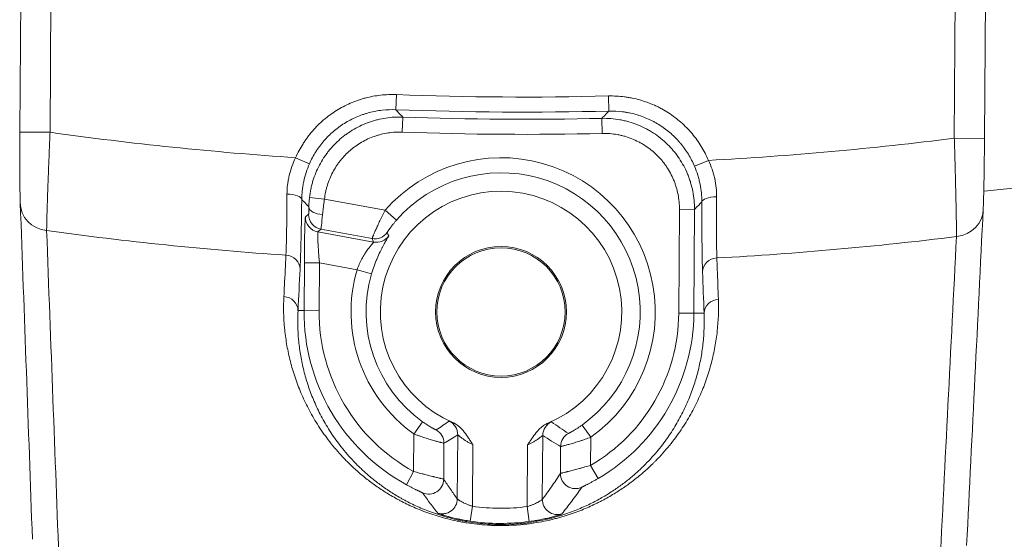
# Model space of a CAD drawing. Header units: millimetres. Extents: x 28 to 2257, y 19 to 785.
# Tile 13 of 55: x 1010 to 1043, y 379 to 396. Entities that reach past the tile are written whole.
import ezdxf

# ---------------------------------------------------------------- set-up
doc = ezdxf.new("R2010")
doc.units = ezdxf.units.MM
doc.layers.add('1', color=7, linetype='Continuous', true_color=0xffffff)

msp = doc.modelspace()

# ---------------------------------------------------------------- linework, layer by layer
at = {"layer": '1', "color": 155, "linetype": 'Continuous', "lineweight": 18}
for p, q in [((1009.984, 392.056), (1010.109, 411.181)), ((1011.109, 411.175), (1010.984, 392.05)), ((1040.948, 391.854), (1041.073, 410.979)), ((1042.073, 410.973), (1041.948, 391.847)), ((1022.441, 392.798), (1022.461, 393.298)), ((1029.502, 392.752), (1029.489, 393.252)), ((1022.651, 392.054), (1022.669, 392.554)), ((1029.282, 392.011), (1029.271, 392.511)), ((1009.984, 392.056), (1010.984, 392.05)), ((1041.948, 391.847), (1040.948, 391.854)), ((1019.58, 391.006), (1019.122, 391.207)), ((1032.34, 390.923), (1032.8, 391.118)), ((1020.077, 389.832), (1019.58, 389.887)), ((1020.077, 389.832), (1022.085, 389.464)), ((1019.446, 389.244), (1019.551, 389.331)), ((1022.085, 389.464), (1022.461, 389.135)), ((1031.817, 386.056), (1031.839, 389.496)), ((1031.839, 389.496), (1032.339, 389.492)), ((1032.339, 389.492), (1032.317, 386.053)), ((1019.961, 388.836), (1019.855, 388.749)), ((1019.855, 388.749), (1021.704, 388.41)), ((1021.656, 388.526), (1019.961, 388.836)), ((1019.4, 386.137), (1019.41, 387.726)), ((1019.91, 387.722), (1019.41, 387.726)), ((1019.91, 387.722), (1019.899, 386.134)), ((1021.158, 387.494), (1019.91, 387.722)), ((1021.158, 387.494), (1021.637, 387.353)), ((1019.4, 386.137), (1019.2, 386.139)), ((1019.899, 386.134), (1019.4, 386.137)), ((1031.817, 386.056), (1032.317, 386.053)), ((1032.317, 386.053), (1032.656, 386.051)), ((1023.039, 382.049), (1023.329, 382.456)), ((1028.903, 381.939), (1028.612, 382.345)), ((1023.031, 380.808), (1023.039, 382.049)), ((1024.037, 381.743), (1024.029, 380.551)), ((1024.479, 379.899), (1024.493, 382.019)), ((1027.31, 382.001), (1027.296, 379.881)), ((1028.903, 381.939), (1028.897, 381.009)), ((1024.991, 381.702), (1024.977, 379.656)), ((1026.795, 379.644), (1026.808, 381.69)), ((1027.896, 380.741), (1027.901, 381.635)), ((1023.031, 380.808), (1022.79, 380.369)), ((1029.149, 380.577), (1028.897, 381.009)), ((1024.904, 379.161), (1024.977, 379.656)), ((1026.861, 379.148), (1026.795, 379.644))]:
    msp.add_line(p, q, dxfattribs=at)
for centre, radius in [((1026.045, 547.094), 191), ((1026.045, 547.094), 177.917), ((1026.045, 547.094), 173.281), ((1025.928, 386.095), 2.169), ((1025.928, 386.095), 2.125)]:
    msp.add_circle(centre, radius, dxfattribs=at)
for centre, radius, start, end in [((1026.045, 547.094), 157.803, 275.78031, 24.10625), ((1026.698, 504.092), 110.875, 267.80966, 271.44247), ((1026.698, 504.092), 111.375, 267.80966, 271.44247), ((1026.698, 504.092), 111.611, 267.93141, 271.32072), ((1026.698, 504.092), 113.139, 262.01636, 266.16047), ((1026.698, 504.092), 112.111, 267.93141, 271.32072), ((1026.698, 504.092), 113.139, 273.09166, 277.23578), ((1025.928, 386.095), 5.111, 305.6008, 138.7571), ((1025.928, 386.095), 4.611, 305.6008, 138.7571), ((1025.928, 386.095), 4, 292.7827, 246.4694), ((1026.698, 504.092), 116.384, 262.18367, 266.10884), ((1026.698, 504.092), 116.384, 273.14329, 277.06847), ((1025.928, 386.095), 4.971, 163.6533, 234.4676), ((1025.928, 386.095), 4.471, 163.6533, 234.4676), ((1025.928, 386.095), 6.529, 179.6261, 241.2763), ((1025.928, 386.095), 6.029, 179.6261, 241.2763), ((1025.928, 386.095), 5.889, 300.2782, 359.6261), ((1025.928, 386.095), 6.389, 300.2782, 359.6261), ((1025.928, 386.095), 6.509, 261.601, 277.6512), ((1025.928, 386.095), 7.009, 261.601, 277.6512)]:
    msp.add_arc(centre, radius, start, end, dxfattribs=at)
for centre, major_axis, ratio, start_param, end_param in [((1018.823, 389.828), (-0.5, 0.007), 0.34841, 3.160213, 4.692931), ((1033.081, 389.735), (0.5, 0), 0.34841, 1.590254, 3.122973), ((1010.996, 389.708), (0.999, 0.036), 0.925216, 3.095581, 4.552591), ((1019.555, 389.839), (0.003, 0.508), 0.01719, 3.156014, 4.17031), ((1020.06, 389.574), (0.5, -0.008), 0.508204, 3.161858, 4.628365), ((1020.051, 389.328), (0.319, -0.385), 0.999741, 4.014385, 5.410393), ((1020.055, 389.836), (0.093, 1), 0.008794, 3.158271, 4.172566), ((1040.906, 389.512), (-0.999, 0.049), 0.925216, 1.730595, 3.187604), ((1019.436, 387.721), (0.01, 1.523), 0.01719, 0.014421, 1.567764), ((1019.945, 389.24), (0.319, -0.385), 0.999741, 4.014385, 5.410393), ((1019.936, 387.717), (-0.08, 1.031), 0.024847, 0.010877, 1.56422), ((1021.746, 389.018), (-0.462, -0.19), 0.999785, 0.999996, 2.141597), ((1021.794, 388.902), (-0.461, -0.193), 0.999783, 0.993249, 2.148344), ((1018.769, 387.514), (-0.499, 0.025), 0.927162, 3.188192, 4.695535), ((1033.105, 387.42), (0.5, 0.018), 0.927162, 1.587651, 3.094994), ((1018.7, 386.142), (0.499, -0.025), 0.927163, 0.046599, 1.554138), ((1033.156, 386.048), (0.5, 0.018), 0.927163, 1.587455, 3.094994), ((1023.993, 382.023), (0.266, -0.424), 0.999786, 1.004044, 2.137549), ((1027.81, 381.998), (-0.271, -0.42), 0.999786, 4.145636, 5.279142), ((1023.537, 381.746), (0.253, -0.431), 0.999794, 1.033597, 2.107996), ((1028.401, 381.632), (-0.255, -0.43), 0.999796, 4.183376, 5.241402), ((1023.529, 380.555), (-0.419, -0.273), 0.9995, 0.584568, 2.557025), ((1028.395, 380.738), (0.42, -0.271), 0.999471, 3.708128, 5.71665), ((1023.979, 379.903), (0.404, 0.294), 0.999569, 3.777993, 5.646785), ((1027.796, 379.878), (0.4, -0.3), 0.999569, 3.777993, 5.646785)]:
    msp.add_ellipse(centre, major_axis=major_axis, ratio=ratio, start_param=start_param, end_param=end_param, dxfattribs=at)
for points, knots in [([(1019.122, 391.207), (1019.193, 391.368), (1019.275, 391.523), (1019.392, 391.708), (1019.416, 391.745), (1019.466, 391.817), (1019.542, 391.924), (1019.624, 392.026), (1019.794, 392.223), (1019.917, 392.345), (1020.082, 392.487), (1020.116, 392.514), (1020.185, 392.569), (1020.219, 392.595), (1020.326, 392.673), (1020.398, 392.722), (1020.619, 392.861), (1020.773, 392.941), (1021.012, 393.045), (1021.093, 393.077), (1021.217, 393.12), (1021.258, 393.134), (1021.342, 393.16), (1021.384, 393.172), (1021.596, 393.228), (1021.766, 393.26), (1022.111, 393.298), (1022.285, 393.305), (1022.461, 393.298)], [0, 0, 0, 0, 0.125, 0.125, 0.15625, 0.15625, 0.1875, 0.25, 0.25, 0.375, 0.375, 0.40625, 0.40625, 0.4375, 0.4375, 0.5, 0.5, 0.625, 0.625, 0.6875, 0.6875, 0.71875, 0.71875, 0.75, 0.75, 0.875, 0.875, 1, 1, 1, 1]), ([(1029.489, 393.252), (1029.665, 393.257), (1029.84, 393.248), (1030.057, 393.22), (1030.101, 393.214), (1030.188, 393.2), (1030.317, 393.176), (1030.444, 393.145), (1030.694, 393.075), (1030.857, 393.015), (1031.056, 392.926), (1031.095, 392.907), (1031.173, 392.868), (1031.212, 392.848), (1031.328, 392.785), (1031.403, 392.74), (1031.622, 392.599), (1031.761, 392.494), (1031.956, 392.322), (1032.019, 392.262), (1032.111, 392.168), (1032.141, 392.136), (1032.2, 392.071), (1032.229, 392.038), (1032.369, 391.871), (1032.471, 391.73), (1032.652, 391.434), (1032.732, 391.28), (1032.8, 391.118)], [0, 0, 0, 0, 0.125, 0.125, 0.15625, 0.15625, 0.1875, 0.25, 0.25, 0.375, 0.375, 0.40625, 0.40625, 0.4375, 0.4375, 0.5, 0.5, 0.625, 0.625, 0.6875, 0.6875, 0.71875, 0.71875, 0.75, 0.75, 0.875, 0.875, 1, 1, 1, 1]), ([(1022.441, 392.798), (1022.291, 392.804), (1022.142, 392.799), (1021.846, 392.766), (1021.7, 392.738), (1021.519, 392.69), (1021.483, 392.68), (1021.411, 392.658), (1021.375, 392.646), (1021.269, 392.609), (1021.2, 392.582), (1020.995, 392.493), (1020.863, 392.424), (1020.673, 392.305), (1020.611, 392.263), (1020.52, 392.196), (1020.491, 392.173), (1020.432, 392.127), (1020.403, 392.103), (1020.261, 391.982), (1020.156, 391.877), (1020.01, 391.708), (1019.963, 391.65), (1019.896, 391.56), (1019.874, 391.529), (1019.832, 391.467), (1019.811, 391.436), (1019.711, 391.277), (1019.64, 391.144), (1019.58, 391.006)], [0, 0, 0, 0, 0.125, 0.125, 0.25, 0.25, 0.28125, 0.28125, 0.3125, 0.3125, 0.375, 0.375, 0.5, 0.5, 0.5625, 0.5625, 0.59375, 0.59375, 0.625, 0.625, 0.75, 0.75, 0.8125, 0.8125, 0.84375, 0.84375, 0.875, 0.875, 1, 1, 1, 1]), ([(1019.58, 389.887), (1019.59, 389.981), (1019.605, 390.074), (1019.634, 390.212), (1019.644, 390.258), (1019.668, 390.349), (1019.681, 390.394), (1019.722, 390.529), (1019.785, 390.704), (1019.904, 390.957), (1019.999, 391.118), (1020.063, 391.217), (1020.076, 391.236), (1020.103, 391.275), (1020.143, 391.333), (1020.186, 391.389), (1020.273, 391.498), (1020.396, 391.638), (1020.531, 391.766), (1020.637, 391.858), (1020.673, 391.888), (1020.747, 391.946), (1020.785, 391.974), (1020.9, 392.056), (1021.057, 392.157), (1021.305, 392.285), (1021.478, 392.355), (1021.589, 392.394), (1021.611, 392.401), (1021.656, 392.416), (1021.678, 392.423), (1021.746, 392.443), (1021.791, 392.456), (1021.927, 392.49), (1022.11, 392.526), (1022.388, 392.555), (1022.575, 392.557), (1022.669, 392.554)], [0, 0, 0, 0, 0.0625, 0.0625, 0.09375, 0.09375, 0.125, 0.125, 0.1875, 0.25, 0.3125, 0.3125, 0.328125, 0.328125, 0.34375, 0.375, 0.375, 0.4375, 0.5, 0.5, 0.53125, 0.53125, 0.5625, 0.5625, 0.625, 0.6875, 0.75, 0.75, 0.765625, 0.765625, 0.78125, 0.78125, 0.8125, 0.8125, 0.875, 0.9375, 1, 1, 1, 1]), ([(1022.441, 392.798), (1022.472, 392.765), (1022.503, 392.732), (1022.579, 392.65), (1022.624, 392.602), (1022.669, 392.554)], [0, 0, 0, 0, 0.407391, 0.407391, 1, 1, 1, 1]), ([(1029.271, 392.511), (1029.302, 392.544), (1029.333, 392.576), (1029.41, 392.657), (1029.456, 392.705), (1029.502, 392.752)], [0, 0, 0, 0, 0.407391, 0.407391, 1, 1, 1, 1]), ([(1029.271, 392.511), (1029.371, 392.513), (1029.572, 392.508), (1029.771, 392.482), (1029.919, 392.455), (1029.968, 392.445), (1030.067, 392.423), (1030.115, 392.41), (1030.26, 392.369), (1030.448, 392.304), (1030.63, 392.222), (1030.763, 392.153), (1030.828, 392.117), (1030.893, 392.078), (1030.936, 392.052), (1030.957, 392.038), (1031.063, 391.969), (1031.224, 391.852), (1031.447, 391.653), (1031.582, 391.506), (1031.679, 391.39), (1031.71, 391.351), (1031.77, 391.27), (1031.799, 391.229), (1031.883, 391.105), (1031.986, 390.935), (1032.072, 390.755), (1032.129, 390.616), (1032.147, 390.569), (1032.173, 390.498), (1032.181, 390.474), (1032.197, 390.427), (1032.234, 390.307), (1032.288, 390.089), (1032.317, 389.892), (1032.335, 389.693), (1032.34, 389.593), (1032.339, 389.492)], [0, 0, 0, 0, 0.0625, 0.125, 0.125, 0.15625, 0.15625, 0.1875, 0.1875, 0.25, 0.3125, 0.3125, 0.34375, 0.359375, 0.359375, 0.375, 0.375, 0.4375, 0.5, 0.5625, 0.5625, 0.59375, 0.59375, 0.625, 0.625, 0.6875, 0.75, 0.75, 0.78125, 0.78125, 0.796875, 0.796875, 0.8125, 0.875, 0.9375, 0.9375, 1, 1, 1, 1]), ([(1032.34, 390.923), (1032.281, 391.062), (1032.213, 391.194), (1032.057, 391.448), (1031.97, 391.568), (1031.85, 391.712), (1031.825, 391.74), (1031.775, 391.796), (1031.749, 391.823), (1031.67, 391.904), (1031.616, 391.955), (1031.449, 392.103), (1031.33, 392.192), (1031.142, 392.314), (1031.078, 392.352), (1030.979, 392.406), (1030.945, 392.424), (1030.878, 392.457), (1030.844, 392.473), (1030.674, 392.55), (1030.535, 392.6), (1030.32, 392.661), (1030.247, 392.678), (1030.137, 392.701), (1030.1, 392.708), (1030.026, 392.72), (1029.989, 392.725), (1029.802, 392.749), (1029.652, 392.756), (1029.502, 392.752)], [0, 0, 0, 0, 0.125, 0.125, 0.25, 0.25, 0.28125, 0.28125, 0.3125, 0.3125, 0.375, 0.375, 0.5, 0.5, 0.5625, 0.5625, 0.59375, 0.59375, 0.625, 0.625, 0.75, 0.75, 0.8125, 0.8125, 0.84375, 0.84375, 0.875, 0.875, 1, 1, 1, 1]), ([(1009.996, 389.714), (1009.995, 389.762), (1009.993, 389.818), (1009.991, 389.898), (1009.991, 389.915), (1009.99, 389.949), (1009.989, 390.002), (1009.988, 390.058), (1009.986, 390.176), (1009.985, 390.261), (1009.984, 390.377), (1009.984, 390.4), (1009.984, 390.448), (1009.984, 390.473), (1009.983, 390.547), (1009.983, 390.597), (1009.982, 390.752), (1009.982, 390.86), (1009.981, 391.028), (1009.981, 391.086), (1009.981, 391.173), (1009.981, 391.203), (1009.981, 391.262), (1009.981, 391.292), (1009.982, 391.441), (1009.982, 391.562), (1009.983, 391.807), (1009.983, 391.931), (1009.984, 392.056)], [0, 0, 0, 0, 0.125, 0.125, 0.15625, 0.15625, 0.1875, 0.25, 0.25, 0.375, 0.375, 0.40625, 0.40625, 0.4375, 0.4375, 0.5, 0.5, 0.625, 0.625, 0.6875, 0.6875, 0.71875, 0.71875, 0.75, 0.75, 0.875, 0.875, 1, 1, 1, 1]), ([(1010.984, 392.05), (1010.976, 391.875), (1010.969, 391.702), (1010.955, 391.36), (1010.948, 391.192), (1010.939, 390.984), (1010.938, 390.942), (1010.934, 390.86), (1010.933, 390.819), (1010.928, 390.697), (1010.925, 390.617), (1010.916, 390.383), (1010.911, 390.233), (1010.903, 390.017), (1010.901, 389.946), (1010.897, 389.843), (1010.896, 389.809), (1010.894, 389.742), (1010.893, 389.71), (1010.888, 389.549), (1010.884, 389.43), (1010.88, 389.266), (1010.879, 389.214), (1010.877, 389.139), (1010.876, 389.115), (1010.875, 389.068), (1010.875, 389.045), (1010.872, 388.933), (1010.871, 388.855), (1010.87, 388.789)], [0, 0, 0, 0, 0.125, 0.125, 0.25, 0.25, 0.28125, 0.28125, 0.3125, 0.3125, 0.375, 0.375, 0.5, 0.5, 0.5625, 0.5625, 0.59375, 0.59375, 0.625, 0.625, 0.75, 0.75, 0.8125, 0.8125, 0.84375, 0.84375, 0.875, 0.875, 1, 1, 1, 1]), ([(1022.651, 392.054), (1022.494, 392.06), (1022.339, 392.051), (1022.109, 392.016), (1022.033, 392.001), (1021.919, 391.972), (1021.882, 391.962), (1021.825, 391.945), (1021.807, 391.939), (1021.769, 391.927), (1021.751, 391.921), (1021.585, 391.863), (1021.444, 391.798), (1021.242, 391.681), (1021.177, 391.639), (1021.081, 391.571), (1021.049, 391.547), (1020.988, 391.499), (1020.958, 391.474), (1020.81, 391.347), (1020.703, 391.235), (1020.582, 391.083), (1020.546, 391.037), (1020.512, 390.989), (1020.49, 390.956), (1020.479, 390.94), (1020.426, 390.858), (1020.386, 390.791), (1020.278, 390.585), (1020.218, 390.441), (1020.161, 390.255), (1020.15, 390.217), (1020.13, 390.141), (1020.122, 390.103), (1020.098, 389.987), (1020.085, 389.91), (1020.077, 389.832)], [0, 0, 0, 0, 0.125, 0.125, 0.1875, 0.1875, 0.21875, 0.21875, 0.234375, 0.234375, 0.25, 0.25, 0.375, 0.375, 0.4375, 0.4375, 0.46875, 0.46875, 0.5, 0.5, 0.625, 0.625, 0.65625, 0.671875, 0.671875, 0.6875, 0.6875, 0.75, 0.75, 0.875, 0.875, 0.90625, 0.90625, 0.9375, 0.9375, 1, 1, 1, 1]), ([(1031.839, 389.496), (1031.84, 389.58), (1031.836, 389.663), (1031.821, 389.829), (1031.797, 389.993), (1031.757, 390.154), (1031.727, 390.254), (1031.72, 390.274), (1031.707, 390.314), (1031.7, 390.334), (1031.679, 390.393), (1031.664, 390.432), (1031.616, 390.548), (1031.545, 390.698), (1031.459, 390.84), (1031.39, 390.943), (1031.365, 390.977), (1031.315, 391.044), (1031.289, 391.077), (1031.209, 391.174), (1031.096, 391.297), (1030.91, 391.462), (1030.775, 391.56), (1030.688, 391.617), (1030.67, 391.629), (1030.634, 391.651), (1030.58, 391.683), (1030.525, 391.713), (1030.415, 391.77), (1030.264, 391.839), (1030.106, 391.893), (1029.986, 391.927), (1029.945, 391.937), (1029.864, 391.956), (1029.822, 391.965), (1029.699, 391.987), (1029.533, 392.008), (1029.366, 392.013), (1029.282, 392.011)], [0, 0, 0, 0, 0.0625, 0.0625, 0.125, 0.1875, 0.1875, 0.203125, 0.203125, 0.21875, 0.21875, 0.25, 0.25, 0.3125, 0.375, 0.375, 0.40625, 0.40625, 0.4375, 0.4375, 0.5, 0.5625, 0.625, 0.625, 0.640625, 0.640625, 0.65625, 0.6875, 0.6875, 0.75, 0.8125, 0.8125, 0.84375, 0.84375, 0.875, 0.875, 0.9375, 1, 1, 1, 1]), ([(1041.02, 388.592), (1041.02, 388.658), (1041.02, 388.736), (1041.018, 388.912), (1041.017, 389.011), (1041.015, 389.148), (1041.015, 389.176), (1041.014, 389.234), (1041.013, 389.264), (1041.012, 389.353), (1041.011, 389.415), (1041.007, 389.607), (1041.004, 389.743), (1041, 389.959), (1040.998, 390.033), (1040.995, 390.147), (1040.994, 390.185), (1040.992, 390.263), (1040.992, 390.302), (1040.987, 390.497), (1040.983, 390.658), (1040.976, 390.906), (1040.974, 390.99), (1040.97, 391.117), (1040.969, 391.16), (1040.966, 391.246), (1040.965, 391.289), (1040.959, 391.505), (1040.954, 391.679), (1040.948, 391.854)], [0, 0, 0, 0, 0.125, 0.125, 0.25, 0.25, 0.28125, 0.28125, 0.3125, 0.3125, 0.375, 0.375, 0.5, 0.5, 0.5625, 0.5625, 0.59375, 0.59375, 0.625, 0.625, 0.75, 0.75, 0.8125, 0.8125, 0.84375, 0.84375, 0.875, 0.875, 1, 1, 1, 1]), ([(1041.948, 391.847), (1041.947, 391.722), (1041.946, 391.597), (1041.945, 391.442), (1041.945, 391.411), (1041.944, 391.35), (1041.943, 391.258), (1041.942, 391.168), (1041.94, 390.99), (1041.938, 390.875), (1041.936, 390.734), (1041.936, 390.706), (1041.935, 390.651), (1041.935, 390.623), (1041.933, 390.541), (1041.932, 390.488), (1041.93, 390.333), (1041.928, 390.236), (1041.925, 390.098), (1041.923, 390.054), (1041.922, 389.989), (1041.921, 389.968), (1041.92, 389.926), (1041.92, 389.906), (1041.917, 389.807), (1041.915, 389.736), (1041.91, 389.609), (1041.908, 389.554), (1041.906, 389.506)], [0, 0, 0, 0, 0.125, 0.125, 0.15625, 0.15625, 0.1875, 0.25, 0.25, 0.375, 0.375, 0.40625, 0.40625, 0.4375, 0.4375, 0.5, 0.5, 0.625, 0.625, 0.6875, 0.6875, 0.71875, 0.71875, 0.75, 0.75, 0.875, 0.875, 1, 1, 1, 1]), ([(1018.835, 390.002), (1018.836, 390.103), (1018.842, 390.204), (1018.857, 390.332), (1018.86, 390.358), (1018.868, 390.409), (1018.872, 390.435), (1018.886, 390.512), (1018.896, 390.563), (1018.932, 390.715), (1018.962, 390.816), (1019.033, 391.013), (1019.075, 391.111), (1019.122, 391.207)], [0, 0, 0, 0, 0.25, 0.25, 0.3125, 0.3125, 0.375, 0.375, 0.5, 0.5, 0.75, 0.75, 1, 1, 1, 1]), ([(1019.58, 391.006), (1019.538, 390.91), (1019.501, 390.813), (1019.438, 390.617), (1019.411, 390.518), (1019.379, 390.369), (1019.37, 390.319), (1019.358, 390.243), (1019.354, 390.218), (1019.347, 390.168), (1019.332, 390.044), (1019.324, 389.922), (1019.323, 389.825)], [0, 0, 0, 0, 0.25, 0.25, 0.5, 0.5, 0.625, 0.625, 0.6875, 0.6875, 0.75, 1, 1, 1, 1]), ([(1032.581, 389.739), (1032.581, 389.835), (1032.576, 389.932), (1032.557, 390.129), (1032.543, 390.228), (1032.513, 390.378), (1032.502, 390.428), (1032.483, 390.503), (1032.476, 390.528), (1032.462, 390.578), (1032.425, 390.703), (1032.381, 390.826), (1032.34, 390.923)], [0, 0, 0, 0, 0.25, 0.25, 0.5, 0.5, 0.625, 0.625, 0.6875, 0.6875, 0.75, 1, 1, 1, 1]), ([(1032.8, 391.118), (1032.846, 391.021), (1032.887, 390.922), (1032.93, 390.797), (1032.938, 390.771), (1032.954, 390.721), (1032.962, 390.695), (1032.983, 390.619), (1032.996, 390.568), (1033.03, 390.415), (1033.046, 390.313), (1033.067, 390.111), (1033.072, 390.01), (1033.071, 389.91)], [0, 0, 0, 0, 0.25, 0.25, 0.3125, 0.3125, 0.375, 0.375, 0.5, 0.5, 0.75, 0.75, 1, 1, 1, 1]), ([(1018.8, 387.976), (1018.802, 388.022), (1018.804, 388.073), (1018.807, 388.159), (1018.808, 388.189), (1018.81, 388.252), (1018.811, 388.285), (1018.814, 388.386), (1018.818, 388.531), (1018.821, 388.695), (1018.823, 388.826), (1018.824, 388.87), (1018.825, 388.962), (1018.826, 389.009), (1018.828, 389.152), (1018.83, 389.35), (1018.832, 389.56), (1018.834, 389.777), (1018.834, 389.888), (1018.835, 390.002)], [0, 0, 0, 0, 0.125, 0.125, 0.1875, 0.1875, 0.25, 0.25, 0.375, 0.5, 0.5, 0.5625, 0.5625, 0.625, 0.625, 0.75, 0.875, 0.875, 1, 1, 1, 1]), ([(1033.071, 389.91), (1033.07, 389.795), (1033.07, 389.683), (1033.069, 389.519), (1033.069, 389.465), (1033.068, 389.359), (1033.068, 389.307), (1033.068, 389.153), (1033.067, 388.956), (1033.068, 388.775), (1033.068, 388.645), (1033.069, 388.602), (1033.069, 388.519), (1033.069, 388.479), (1033.07, 388.362), (1033.072, 388.217), (1033.074, 388.093), (1033.077, 387.98), (1033.078, 387.929), (1033.08, 387.883)], [0, 0, 0, 0, 0.125, 0.125, 0.1875, 0.1875, 0.25, 0.25, 0.375, 0.5, 0.5, 0.5625, 0.5625, 0.625, 0.625, 0.75, 0.875, 0.875, 1, 1, 1, 1]), ([(1019.323, 389.825), (1019.321, 389.694), (1019.319, 389.567), (1019.316, 389.32), (1019.314, 389.2), (1019.31, 388.967), (1019.308, 388.854), (1019.304, 388.69), (1019.303, 388.636), (1019.301, 388.532), (1019.3, 388.481), (1019.296, 388.332), (1019.291, 388.145), (1019.286, 387.979), (1019.283, 387.863), (1019.281, 387.825), (1019.279, 387.754), (1019.278, 387.719), (1019.274, 387.621), (1019.271, 387.563), (1019.269, 387.51)], [0, 0, 0, 0, 0.125, 0.125, 0.25, 0.25, 0.375, 0.375, 0.4375, 0.4375, 0.5, 0.5, 0.625, 0.75, 0.75, 0.8125, 0.8125, 0.875, 0.875, 1, 1, 1, 1]), ([(1019.56, 389.577), (1019.521, 389.618), (1019.482, 389.658), (1019.403, 389.741), (1019.363, 389.783), (1019.323, 389.825)], [0, 0, 0, 0, 0.492461, 0.492461, 1, 1, 1, 1]), ([(1019.56, 389.577), (1019.561, 389.625), (1019.563, 389.676), (1019.568, 389.754), (1019.57, 389.78), (1019.574, 389.833), (1019.577, 389.86), (1019.58, 389.887)], [0, 0, 0, 0, 0.5, 0.5, 0.75, 0.75, 1, 1, 1, 1]), ([(1020.077, 389.832), (1020.07, 389.787), (1020.064, 389.742), (1020.052, 389.654), (1020.046, 389.609), (1020.036, 389.524), (1020.026, 389.44), (1020.018, 389.36), (1020.014, 389.321)], [0, 0, 0, 0, 0.25, 0.25, 0.5, 0.5, 0.75, 1, 1, 1, 1]), ([(1032.581, 389.739), (1032.54, 389.697), (1032.5, 389.656), (1032.419, 389.574), (1032.379, 389.533), (1032.339, 389.492)], [0, 0, 0, 0, 0.504926, 0.504926, 1, 1, 1, 1]), ([(1032.605, 387.423), (1032.603, 387.476), (1032.602, 387.534), (1032.598, 387.663), (1032.595, 387.805), (1032.592, 387.971), (1032.59, 388.104), (1032.59, 388.15), (1032.588, 388.245), (1032.588, 388.293), (1032.586, 388.442), (1032.585, 388.649), (1032.583, 388.874), (1032.582, 389.05), (1032.582, 389.11), (1032.582, 389.231), (1032.582, 389.293), (1032.581, 389.48), (1032.581, 389.608), (1032.581, 389.739)], [0, 0, 0, 0, 0.125, 0.125, 0.25, 0.375, 0.375, 0.4375, 0.4375, 0.5, 0.5, 0.625, 0.75, 0.75, 0.8125, 0.8125, 0.875, 0.875, 1, 1, 1, 1]), ([(1021.656, 388.526), (1021.656, 388.527), (1021.656, 388.529), (1021.659, 388.536), (1021.661, 388.542), (1021.669, 388.562), (1021.676, 388.581), (1021.689, 388.612), (1021.692, 388.619), (1021.698, 388.633), (1021.707, 388.655), (1021.717, 388.679), (1021.74, 388.732), (1021.757, 388.771), (1021.786, 388.838), (1021.797, 388.861), (1021.818, 388.909), (1021.829, 388.933), (1021.863, 389.009), (1021.888, 389.062), (1021.921, 389.132), (1021.928, 389.146), (1021.942, 389.174), (1021.962, 389.217), (1021.983, 389.26), (1022.025, 389.346), (1022.055, 389.405), (1022.085, 389.464)], [0, 0, 0, 0, 0.0625, 0.0625, 0.125, 0.125, 0.25, 0.25, 0.28125, 0.28125, 0.3125, 0.375, 0.375, 0.5, 0.5, 0.5625, 0.5625, 0.625, 0.625, 0.75, 0.75, 0.78125, 0.78125, 0.8125, 0.875, 0.875, 1, 1, 1, 1]), ([(1022.461, 389.135), (1022.439, 389.11), (1022.418, 389.085), (1022.387, 389.048), (1022.377, 389.036), (1022.357, 389.012), (1022.348, 389), (1022.319, 388.964), (1022.301, 388.941), (1022.276, 388.908), (1022.268, 388.897), (1022.253, 388.876), (1022.246, 388.866), (1022.225, 388.837), (1022.213, 388.82), (1022.197, 388.798), (1022.192, 388.791), (1022.183, 388.777), (1022.179, 388.771), (1022.169, 388.755), (1022.164, 388.747), (1022.157, 388.735), (1022.155, 388.732), (1022.156, 388.732)], [0, 0, 0, 0, 0.125, 0.125, 0.1875, 0.1875, 0.25, 0.25, 0.375, 0.375, 0.4375, 0.4375, 0.5, 0.5, 0.625, 0.625, 0.6875, 0.6875, 0.75, 0.75, 0.875, 0.875, 1, 1, 1, 1]), ([(1022.208, 388.621), (1022.208, 388.619), (1022.204, 388.611), (1022.193, 388.591), (1022.191, 388.586), (1022.185, 388.576), (1022.176, 388.56), (1022.157, 388.528), (1022.138, 388.495), (1022.122, 388.467), (1022.116, 388.458), (1022.105, 388.438), (1022.099, 388.427), (1022.068, 388.373), (1022.041, 388.324), (1021.996, 388.24), (1021.981, 388.211), (1021.958, 388.164), (1021.95, 388.148), (1021.933, 388.116), (1021.925, 388.099), (1021.885, 388.014), (1021.852, 387.942), (1021.811, 387.844), (1021.803, 387.824), (1021.786, 387.784), (1021.778, 387.764), (1021.754, 387.702), (1021.738, 387.66), (1021.693, 387.532), (1021.664, 387.444), (1021.637, 387.353)], [0, 0, 0, 0, 0.125, 0.125, 0.15625, 0.15625, 0.1875, 0.25, 0.3125, 0.3125, 0.34375, 0.34375, 0.375, 0.375, 0.5, 0.5, 0.5625, 0.5625, 0.59375, 0.59375, 0.625, 0.625, 0.75, 0.75, 0.78125, 0.78125, 0.8125, 0.8125, 0.875, 0.875, 1, 1, 1, 1]), ([(1022.156, 388.732), (1022.159, 388.725), (1022.161, 388.719), (1022.176, 388.689), (1022.187, 388.664), (1022.202, 388.634), (1022.205, 388.628), (1022.208, 388.621)], [0, 0, 0, 0, 0.165669, 0.165669, 0.828344, 0.828344, 1, 1, 1, 1]), ([(1021.158, 387.494), (1021.18, 387.558), (1021.204, 387.619), (1021.244, 387.709), (1021.258, 387.738), (1021.279, 387.781), (1021.287, 387.795), (1021.301, 387.824), (1021.309, 387.838), (1021.346, 387.906), (1021.376, 387.958), (1021.414, 388.018), (1021.422, 388.03), (1021.437, 388.053), (1021.444, 388.065), (1021.467, 388.098), (1021.482, 388.12), (1021.526, 388.181), (1021.553, 388.217), (1021.591, 388.266), (1021.604, 388.282), (1021.626, 388.31), (1021.637, 388.323), (1021.665, 388.358), (1021.68, 388.376), (1021.695, 388.395), (1021.699, 388.4), (1021.703, 388.407), (1021.704, 388.41), (1021.704, 388.41)], [0, 0, 0, 0, 0.125, 0.125, 0.1875, 0.1875, 0.21875, 0.21875, 0.25, 0.25, 0.375, 0.375, 0.40625, 0.40625, 0.4375, 0.4375, 0.5, 0.5, 0.625, 0.625, 0.6875, 0.6875, 0.75, 0.75, 0.875, 0.875, 0.9375, 0.9375, 1, 1, 1, 1]), ([(1018.732, 386.604), (1018.738, 386.729), (1018.744, 386.854), (1018.767, 387.311), (1018.784, 387.644), (1018.8, 387.976)], [0, 0, 0, 0, 0.272793, 0.272793, 1, 1, 1, 1]), ([(1033.08, 387.883), (1033.084, 387.758), (1033.089, 387.633), (1033.106, 387.176), (1033.118, 386.843), (1033.13, 386.51)], [0, 0, 0, 0, 0.272793, 0.272793, 1, 1, 1, 1]), ([(1033.13, 386.51), (1033.143, 386.161), (1033.131, 385.812), (1033.074, 385.286), (1033.048, 385.11), (1033, 384.847), (1032.982, 384.759), (1032.943, 384.583), (1032.922, 384.495), (1032.853, 384.231), (1032.8, 384.056), (1032.679, 383.705), (1032.611, 383.53), (1032.459, 383.181), (1032.376, 383.007), (1032.19, 382.659), (1032.089, 382.486), (1031.866, 382.141), (1031.745, 381.969), (1031.479, 381.627), (1031.334, 381.456), (1031.135, 381.244), (1031.074, 381.181), (1031.011, 381.118), (1030.968, 381.076), (1030.947, 381.055), (1030.838, 380.95), (1030.747, 380.866), (1030.558, 380.701), (1030.459, 380.62), (1030.252, 380.458), (1030.144, 380.378), (1029.918, 380.221), (1029.799, 380.143), (1029.549, 379.991), (1029.417, 379.916), (1029.243, 379.824), (1029.208, 379.806), (1029.136, 379.77), (1029.1, 379.752), (1028.99, 379.698), (1028.915, 379.663), (1028.683, 379.561), (1028.521, 379.496), (1028.264, 379.404), (1028.176, 379.374), (1027.994, 379.317), (1027.901, 379.289), (1027.78, 379.257), (1027.755, 379.25), (1027.706, 379.237), (1027.632, 379.219), (1027.557, 379.201), (1027.405, 379.167), (1027.302, 379.146), (1027.09, 379.108), (1026.981, 379.091), (1026.814, 379.069), (1026.758, 379.062), (1026.644, 379.05), (1026.587, 379.044), (1026.299, 379.02), (1026.067, 379.012), (1025.801, 379.015), (1025.772, 379.016), (1025.712, 379.017), (1025.683, 379.018), (1025.594, 379.022), (1025.535, 379.025), (1025.361, 379.036), (1025.246, 379.046), (1025.019, 379.071), (1024.908, 379.086), (1024.743, 379.112), (1024.688, 379.122), (1024.58, 379.142), (1024.527, 379.152), (1024.37, 379.184), (1024.268, 379.208), (1024.07, 379.258), (1023.974, 379.284), (1023.786, 379.34), (1023.694, 379.37), (1023.559, 379.416), (1023.515, 379.431), (1023.428, 379.463), (1023.385, 379.479), (1023.174, 379.561), (1023.014, 379.629), (1022.788, 379.736), (1022.714, 379.773), (1022.606, 379.828), (1022.571, 379.847), (1022.501, 379.884), (1022.466, 379.903), (1022.295, 379.998), (1022.167, 380.075), (1021.921, 380.233), (1021.805, 380.313), (1021.583, 380.474), (1021.477, 380.556), (1021.275, 380.722), (1021.179, 380.805), (1020.994, 380.974), (1020.905, 381.059), (1020.778, 381.187), (1020.736, 381.23), (1020.655, 381.316), (1020.616, 381.359), (1020.423, 381.573), (1020.283, 381.746), (1020.026, 382.091), (1019.909, 382.263), (1019.696, 382.609), (1019.599, 382.783), (1019.422, 383.129), (1019.343, 383.303), (1019.199, 383.65), (1019.136, 383.824), (1019.022, 384.171), (1018.973, 384.345), (1018.888, 384.693), (1018.852, 384.866), (1018.794, 385.214), (1018.771, 385.388), (1018.722, 385.909), (1018.714, 386.257), (1018.732, 386.604)], [0, 0, 0, 0, 0.0625, 0.0625, 0.09375, 0.09375, 0.109375, 0.109375, 0.125, 0.125, 0.15625, 0.15625, 0.1875, 0.1875, 0.21875, 0.21875, 0.25, 0.25, 0.28125, 0.28125, 0.3125, 0.3125, 0.320312, 0.324219, 0.324219, 0.328125, 0.328125, 0.34375, 0.34375, 0.359375, 0.359375, 0.375, 0.375, 0.390625, 0.390625, 0.40625, 0.40625, 0.410156, 0.410156, 0.414062, 0.414062, 0.421875, 0.421875, 0.4375, 0.4375, 0.445312, 0.445312, 0.453125, 0.453125, 0.455078, 0.455078, 0.457031, 0.460937, 0.460937, 0.46875, 0.46875, 0.476562, 0.476562, 0.480469, 0.480469, 0.484375, 0.484375, 0.5, 0.5, 0.501953, 0.501953, 0.503906, 0.503906, 0.507812, 0.507812, 0.515625, 0.515625, 0.523437, 0.523437, 0.527344, 0.527344, 0.53125, 0.53125, 0.539062, 0.539062, 0.546875, 0.546875, 0.554687, 0.554687, 0.558594, 0.558594, 0.5625, 0.5625, 0.578125, 0.578125, 0.585937, 0.585937, 0.589844, 0.589844, 0.59375, 0.59375, 0.609375, 0.609375, 0.625, 0.625, 0.640625, 0.640625, 0.65625, 0.65625, 0.671875, 0.671875, 0.679687, 0.679687, 0.6875, 0.6875, 0.71875, 0.71875, 0.75, 0.75, 0.78125, 0.78125, 0.8125, 0.8125, 0.84375, 0.84375, 0.875, 0.875, 0.90625, 0.90625, 0.9375, 0.9375, 1, 1, 1, 1]), ([(1019.2, 386.139), (1019.183, 385.818), (1019.189, 385.498), (1019.233, 385.016), (1019.253, 384.856), (1019.306, 384.534), (1019.338, 384.374), (1019.415, 384.052), (1019.46, 383.891), (1019.563, 383.569), (1019.621, 383.409), (1019.752, 383.087), (1019.825, 382.926), (1019.986, 382.604), (1020.075, 382.443), (1020.27, 382.122), (1020.377, 381.961), (1020.613, 381.64), (1020.742, 381.48), (1020.954, 381.24), (1021.028, 381.16), (1021.126, 381.06), (1021.146, 381.04), (1021.185, 381), (1021.246, 380.941), (1021.308, 380.881), (1021.436, 380.763), (1021.525, 380.685), (1021.712, 380.53), (1021.809, 380.453), (1022.014, 380.301), (1022.122, 380.225), (1022.349, 380.077), (1022.468, 380.004), (1022.627, 379.913), (1022.659, 379.896), (1022.724, 379.86), (1022.823, 379.807), (1022.926, 379.755), (1023.138, 379.652), (1023.287, 379.587), (1023.525, 379.492), (1023.607, 379.462), (1023.776, 379.402), (1023.863, 379.373), (1024.042, 379.319), (1024.134, 379.292), (1024.323, 379.243), (1024.42, 379.22), (1024.571, 379.188), (1024.622, 379.178), (1024.7, 379.163), (1024.726, 379.158), (1024.778, 379.149), (1024.805, 379.144), (1024.939, 379.122), (1025.047, 379.107), (1025.267, 379.082), (1025.379, 379.072), (1025.55, 379.061), (1025.608, 379.058), (1025.695, 379.054), (1025.724, 379.053), (1025.782, 379.052), (1025.811, 379.051), (1026.071, 379.048), (1026.299, 379.057), (1026.551, 379.079), (1026.579, 379.082), (1026.635, 379.088), (1026.663, 379.091), (1026.746, 379.1), (1026.8, 379.107), (1026.961, 379.13), (1027.066, 379.147), (1027.269, 379.185), (1027.368, 379.206), (1027.514, 379.24), (1027.561, 379.252), (1027.656, 379.276), (1027.702, 379.289), (1027.84, 379.327), (1027.928, 379.354), (1028.099, 379.41), (1028.182, 379.439), (1028.424, 379.528), (1028.575, 379.591), (1028.791, 379.689), (1028.861, 379.723), (1028.998, 379.791), (1029.064, 379.825), (1029.258, 379.93), (1029.379, 380.001), (1029.61, 380.145), (1029.72, 380.219), (1029.929, 380.367), (1030.028, 380.442), (1030.219, 380.594), (1030.31, 380.67), (1030.44, 380.786), (1030.483, 380.825), (1030.566, 380.903), (1030.607, 380.942), (1030.727, 381.06), (1030.803, 381.139), (1031.022, 381.375), (1031.154, 381.534), (1031.398, 381.853), (1031.509, 382.012), (1031.713, 382.333), (1031.805, 382.494), (1031.974, 382.816), (1032.051, 382.977), (1032.189, 383.3), (1032.251, 383.462), (1032.36, 383.786), (1032.409, 383.949), (1032.492, 384.274), (1032.527, 384.436), (1032.585, 384.76), (1032.608, 384.922), (1032.658, 385.407), (1032.669, 385.729), (1032.656, 386.051)], [0, 0, 0, 0, 0.0625, 0.0625, 0.09375, 0.09375, 0.125, 0.125, 0.15625, 0.15625, 0.1875, 0.1875, 0.21875, 0.21875, 0.25, 0.25, 0.28125, 0.28125, 0.3125, 0.3125, 0.328125, 0.328125, 0.332031, 0.332031, 0.335937, 0.34375, 0.34375, 0.359375, 0.359375, 0.375, 0.375, 0.390625, 0.390625, 0.40625, 0.40625, 0.410156, 0.410156, 0.414062, 0.421875, 0.421875, 0.4375, 0.4375, 0.445312, 0.445312, 0.453125, 0.453125, 0.460937, 0.460937, 0.46875, 0.46875, 0.472656, 0.472656, 0.474609, 0.474609, 0.476562, 0.476562, 0.484375, 0.484375, 0.492187, 0.492187, 0.496094, 0.496094, 0.498047, 0.498047, 0.5, 0.5, 0.515625, 0.515625, 0.517578, 0.517578, 0.519531, 0.519531, 0.523437, 0.523437, 0.53125, 0.53125, 0.539062, 0.539062, 0.542969, 0.542969, 0.546875, 0.546875, 0.554687, 0.554687, 0.5625, 0.5625, 0.578125, 0.578125, 0.585937, 0.585937, 0.59375, 0.59375, 0.609375, 0.609375, 0.625, 0.625, 0.640625, 0.640625, 0.65625, 0.65625, 0.664062, 0.664062, 0.671875, 0.671875, 0.6875, 0.6875, 0.71875, 0.71875, 0.75, 0.75, 0.78125, 0.78125, 0.8125, 0.8125, 0.84375, 0.84375, 0.875, 0.875, 0.90625, 0.90625, 0.9375, 0.9375, 1, 1, 1, 1]), ([(1023.329, 382.456), (1023.357, 382.436), (1023.384, 382.417), (1023.438, 382.381), (1023.464, 382.363), (1023.504, 382.338), (1023.517, 382.33), (1023.543, 382.314), (1023.555, 382.306), (1023.592, 382.284), (1023.615, 382.27), (1023.642, 382.255), (1023.647, 382.252), (1023.657, 382.246), (1023.672, 382.237), (1023.695, 382.225), (1023.711, 382.216), (1023.722, 382.21), (1023.726, 382.209), (1023.733, 382.205), (1023.736, 382.203), (1023.751, 382.195), (1023.76, 382.191), (1023.77, 382.186), (1023.773, 382.185), (1023.776, 382.184), (1023.777, 382.184), (1023.778, 382.184)], [0, 0, 0, 0, 0.125, 0.125, 0.25, 0.25, 0.3125, 0.3125, 0.375, 0.375, 0.5, 0.5, 0.53125, 0.53125, 0.5625, 0.625, 0.6875, 0.6875, 0.71875, 0.71875, 0.75, 0.75, 0.875, 0.875, 0.9375, 0.9375, 1, 1, 1, 1]), ([(1024.207, 382.474), (1024.208, 382.475), (1024.214, 382.473), (1024.23, 382.467), (1024.246, 382.461), (1024.252, 382.459), (1024.264, 382.454), (1024.271, 382.451), (1024.294, 382.442), (1024.311, 382.435), (1024.331, 382.427)], [0, 0, 0, 0, 0.25, 0.5, 0.5, 0.625, 0.625, 0.75, 0.75, 1, 1, 1, 1]), ([(1024.331, 382.427), (1024.37, 382.41), (1024.406, 382.391), (1024.476, 382.345), (1024.509, 382.32), (1024.573, 382.265), (1024.602, 382.236), (1024.659, 382.176), (1024.685, 382.144), (1024.762, 382.047), (1024.809, 381.979), (1024.877, 381.875), (1024.899, 381.84), (1024.933, 381.788), (1024.945, 381.771), (1024.968, 381.737), (1024.979, 381.719), (1024.991, 381.702)], [0, 0, 0, 0, 0.125, 0.125, 0.25, 0.25, 0.375, 0.375, 0.5, 0.5, 0.75, 0.75, 0.875, 0.875, 0.9375, 0.9375, 1, 1, 1, 1]), ([(1026.808, 381.69), (1026.82, 381.707), (1026.831, 381.724), (1026.855, 381.759), (1026.866, 381.776), (1026.901, 381.827), (1026.924, 381.862), (1026.994, 381.965), (1027.041, 382.032), (1027.119, 382.128), (1027.146, 382.16), (1027.203, 382.219), (1027.233, 382.248), (1027.297, 382.302), (1027.331, 382.327), (1027.401, 382.371), (1027.438, 382.39), (1027.477, 382.407)], [0, 0, 0, 0, 0.0625, 0.0625, 0.125, 0.125, 0.25, 0.25, 0.5, 0.5, 0.625, 0.625, 0.75, 0.75, 0.875, 0.875, 1, 1, 1, 1]), ([(1027.477, 382.407), (1027.497, 382.414), (1027.514, 382.421), (1027.537, 382.43), (1027.544, 382.433), (1027.557, 382.438), (1027.563, 382.44), (1027.578, 382.446), (1027.594, 382.451), (1027.6, 382.452), (1027.601, 382.452)], [0, 0, 0, 0, 0.25, 0.25, 0.375, 0.375, 0.5, 0.5, 0.75, 1, 1, 1, 1]), ([(1028.159, 382.069), (1028.16, 382.069), (1028.163, 382.07), (1028.173, 382.075), (1028.177, 382.077), (1028.187, 382.081), (1028.198, 382.087), (1028.211, 382.094), (1028.226, 382.102), (1028.235, 382.106), (1028.261, 382.121), (1028.281, 382.132), (1028.313, 382.151), (1028.324, 382.158), (1028.348, 382.172), (1028.36, 382.179), (1028.397, 382.201), (1028.423, 382.217), (1028.463, 382.243), (1028.476, 382.252), (1028.503, 382.27), (1028.517, 382.279), (1028.557, 382.307), (1028.585, 382.326), (1028.612, 382.345)], [0, 0, 0, 0, 0.125, 0.125, 0.1875, 0.1875, 0.25, 0.3125, 0.3125, 0.375, 0.375, 0.5, 0.5, 0.5625, 0.5625, 0.625, 0.625, 0.75, 0.75, 0.8125, 0.8125, 0.875, 0.875, 1, 1, 1, 1]), ([(1024.037, 381.743), (1024.036, 381.743), (1024.036, 381.743), (1024.033, 381.743), (1024.032, 381.743), (1024.026, 381.744), (1024.02, 381.746), (1023.999, 381.751), (1023.979, 381.756), (1023.945, 381.764), (1023.938, 381.766), (1023.924, 381.77), (1023.9, 381.776), (1023.857, 381.788), (1023.817, 381.799), (1023.785, 381.808), (1023.775, 381.811), (1023.752, 381.818), (1023.741, 381.821), (1023.682, 381.838), (1023.631, 381.853), (1023.55, 381.878), (1023.523, 381.887), (1023.466, 381.905), (1023.437, 381.914), (1023.348, 381.943), (1023.288, 381.963), (1023.195, 381.994), (1023.164, 382.005), (1023.117, 382.021), (1023.102, 382.027), (1023.07, 382.038), (1023.055, 382.043), (1023.039, 382.049)], [0, 0, 0, 0, 0.03125, 0.03125, 0.0625, 0.0625, 0.125, 0.125, 0.25, 0.25, 0.28125, 0.28125, 0.3125, 0.375, 0.4375, 0.4375, 0.46875, 0.46875, 0.5, 0.5, 0.625, 0.625, 0.6875, 0.6875, 0.75, 0.75, 0.875, 0.875, 0.9375, 0.9375, 0.96875, 0.96875, 1, 1, 1, 1]), ([(1024.991, 381.702), (1024.958, 381.716), (1024.926, 381.731), (1024.88, 381.754), (1024.864, 381.762), (1024.834, 381.779), (1024.82, 381.787), (1024.777, 381.813), (1024.749, 381.83), (1024.711, 381.856), (1024.698, 381.864), (1024.673, 381.881), (1024.65, 381.898), (1024.628, 381.914), (1024.608, 381.93), (1024.598, 381.938), (1024.569, 381.96), (1024.553, 381.973), (1024.532, 381.99), (1024.526, 381.996), (1024.514, 382.004), (1024.505, 382.012), (1024.499, 382.016), (1024.494, 382.019), (1024.493, 382.02), (1024.493, 382.019)], [0, 0, 0, 0, 0.125, 0.125, 0.1875, 0.1875, 0.25, 0.25, 0.375, 0.375, 0.4375, 0.4375, 0.5, 0.5625, 0.5625, 0.625, 0.625, 0.75, 0.75, 0.8125, 0.8125, 0.875, 0.9375, 0.9375, 1, 1, 1, 1]), ([(1027.31, 382.001), (1027.309, 382.002), (1027.305, 381.999), (1027.293, 381.99), (1027.288, 381.986), (1027.277, 381.978), (1027.271, 381.973), (1027.249, 381.956), (1027.233, 381.943), (1027.204, 381.921), (1027.194, 381.913), (1027.173, 381.898), (1027.151, 381.882), (1027.127, 381.865), (1027.103, 381.849), (1027.09, 381.84), (1027.051, 381.815), (1027.023, 381.798), (1026.98, 381.773), (1026.965, 381.765), (1026.935, 381.749), (1026.92, 381.741), (1026.873, 381.718), (1026.841, 381.704), (1026.808, 381.69)], [0, 0, 0, 0, 0.125, 0.125, 0.1875, 0.1875, 0.25, 0.25, 0.375, 0.375, 0.4375, 0.4375, 0.5, 0.5625, 0.5625, 0.625, 0.625, 0.75, 0.75, 0.8125, 0.8125, 0.875, 0.875, 1, 1, 1, 1]), ([(1028.903, 381.939), (1028.84, 381.917), (1028.778, 381.895), (1028.686, 381.864), (1028.655, 381.854), (1028.61, 381.839), (1028.595, 381.834), (1028.565, 381.824), (1028.549, 381.819), (1028.475, 381.796), (1028.418, 381.778), (1028.337, 381.753), (1028.311, 381.746), (1028.259, 381.73), (1028.235, 381.723), (1028.164, 381.703), (1028.122, 381.691), (1028.045, 381.67), (1028.013, 381.662), (1027.973, 381.651), (1027.961, 381.648), (1027.94, 381.643), (1027.932, 381.641), (1027.91, 381.636), (1027.903, 381.635), (1027.901, 381.635)], [0, 0, 0, 0, 0.125, 0.125, 0.1875, 0.1875, 0.21875, 0.21875, 0.25, 0.25, 0.375, 0.375, 0.4375, 0.4375, 0.5, 0.5, 0.625, 0.625, 0.75, 0.75, 0.8125, 0.8125, 0.875, 0.875, 1, 1, 1, 1]), ([(1023.031, 380.808), (1023.095, 380.79), (1023.158, 380.773), (1023.251, 380.748), (1023.282, 380.74), (1023.327, 380.728), (1023.343, 380.724), (1023.373, 380.716), (1023.388, 380.712), (1023.463, 380.693), (1023.519, 380.678), (1023.6, 380.658), (1023.626, 380.652), (1023.664, 380.642), (1023.676, 380.639), (1023.7, 380.633), (1023.712, 380.63), (1023.771, 380.616), (1023.813, 380.606), (1023.868, 380.592), (1023.886, 380.588), (1023.91, 380.582), (1023.917, 380.58), (1023.932, 380.577), (1023.939, 380.575), (1023.972, 380.567), (1023.992, 380.562), (1024.013, 380.556), (1024.018, 380.555), (1024.026, 380.553), (1024.028, 380.552), (1024.029, 380.551)], [0, 0, 0, 0, 0.125, 0.125, 0.1875, 0.1875, 0.21875, 0.21875, 0.25, 0.25, 0.375, 0.375, 0.4375, 0.4375, 0.46875, 0.46875, 0.5, 0.5, 0.625, 0.625, 0.6875, 0.6875, 0.71875, 0.71875, 0.75, 0.75, 0.875, 0.875, 0.9375, 0.9375, 1, 1, 1, 1]), ([(1027.896, 380.741), (1027.897, 380.742), (1027.904, 380.745), (1027.925, 380.75), (1027.934, 380.753), (1027.949, 380.757), (1027.955, 380.758), (1027.967, 380.761), (1027.973, 380.763), (1028.006, 380.771), (1028.038, 380.779), (1028.085, 380.791), (1028.094, 380.793), (1028.114, 380.798), (1028.145, 380.806), (1028.201, 380.82), (1028.249, 380.833), (1028.3, 380.846), (1028.327, 380.853), (1028.408, 380.874), (1028.465, 380.889), (1028.539, 380.909), (1028.554, 380.913), (1028.584, 380.921), (1028.6, 380.925), (1028.646, 380.938), (1028.677, 380.947), (1028.77, 380.973), (1028.833, 380.991), (1028.897, 381.009)], [0, 0, 0, 0, 0.125, 0.125, 0.1875, 0.1875, 0.21875, 0.21875, 0.25, 0.25, 0.375, 0.375, 0.40625, 0.40625, 0.4375, 0.5, 0.5625, 0.5625, 0.625, 0.625, 0.75, 0.75, 0.78125, 0.78125, 0.8125, 0.8125, 0.875, 0.875, 1, 1, 1, 1]), ([(1024.029, 380.551), (1024.104, 380.436), (1024.179, 380.325), (1024.329, 380.108), (1024.404, 380.002), (1024.479, 379.899)], [0, 0, 0, 0, 0.5, 0.5, 1, 1, 1, 1]), ([(1027.296, 379.881), (1027.396, 380.014), (1027.496, 380.152), (1027.696, 380.438), (1027.796, 380.586), (1027.896, 380.741)], [0, 0, 0, 0, 0.5, 0.5, 1, 1, 1, 1]), ([(1029.149, 380.577), (1029.118, 380.559), (1029.086, 380.541), (1029.039, 380.514), (1029.024, 380.506), (1028.992, 380.488), (1028.977, 380.48), (1028.931, 380.455), (1028.901, 380.439), (1028.858, 380.416), (1028.843, 380.408), (1028.816, 380.393), (1028.802, 380.386), (1028.763, 380.366), (1028.738, 380.354), (1028.705, 380.337), (1028.695, 380.331), (1028.675, 380.322), (1028.657, 380.313), (1028.643, 380.305), (1028.633, 380.3), (1028.63, 380.298), (1028.624, 380.296), (1028.622, 380.294), (1028.61, 380.288), (1028.605, 380.285), (1028.605, 380.284)], [0, 0, 0, 0, 0.125, 0.125, 0.1875, 0.1875, 0.25, 0.25, 0.375, 0.375, 0.4375, 0.4375, 0.5, 0.5, 0.625, 0.625, 0.6875, 0.6875, 0.75, 0.8125, 0.8125, 0.84375, 0.84375, 0.875, 0.875, 1, 1, 1, 1]), ([(1023.33, 380.096), (1023.33, 380.096), (1023.329, 380.097), (1023.324, 380.1), (1023.32, 380.102), (1023.307, 380.109), (1023.294, 380.115), (1023.27, 380.126), (1023.261, 380.131), (1023.242, 380.14), (1023.222, 380.15), (1023.199, 380.16), (1023.181, 380.169), (1023.175, 380.172), (1023.162, 380.178), (1023.156, 380.181), (1023.123, 380.197), (1023.096, 380.211), (1023.053, 380.232), (1023.038, 380.239), (1023.009, 380.254), (1022.993, 380.262), (1022.947, 380.286), (1022.916, 380.302), (1022.854, 380.335), (1022.822, 380.352), (1022.79, 380.369)], [0, 0, 0, 0, 0.0625, 0.0625, 0.125, 0.125, 0.25, 0.25, 0.3125, 0.3125, 0.375, 0.4375, 0.4375, 0.46875, 0.46875, 0.5, 0.5, 0.625, 0.625, 0.6875, 0.6875, 0.75, 0.75, 0.875, 0.875, 1, 1, 1, 1]), ([(1028.605, 380.284), (1028.493, 380.123), (1028.381, 379.971), (1028.16, 379.676), (1028.05, 379.535), (1027.94, 379.399)], [0, 0, 0, 0, 0.5, 0.5, 1, 1, 1, 1]), ([(1023.829, 379.426), (1023.746, 379.531), (1023.664, 379.639), (1023.497, 379.862), (1023.414, 379.977), (1023.33, 380.096)], [0, 0, 0, 0, 0.5, 0.5, 1, 1, 1, 1]), ([(1024.479, 379.899), (1024.479, 379.899), (1024.48, 379.897), (1024.483, 379.894), (1024.485, 379.893), (1024.488, 379.891), (1024.489, 379.89), (1024.498, 379.882), (1024.509, 379.875), (1024.529, 379.862), (1024.536, 379.857), (1024.548, 379.849), (1024.552, 379.846), (1024.561, 379.841), (1024.565, 379.838), (1024.589, 379.824), (1024.609, 379.812), (1024.643, 379.793), (1024.655, 379.787), (1024.68, 379.774), (1024.693, 379.767), (1024.732, 379.748), (1024.76, 379.735), (1024.804, 379.717), (1024.819, 379.71), (1024.85, 379.698), (1024.865, 379.693), (1024.912, 379.676), (1024.944, 379.665), (1024.977, 379.656)], [0, 0, 0, 0, 0.0625, 0.0625, 0.09375, 0.09375, 0.125, 0.125, 0.25, 0.25, 0.3125, 0.3125, 0.34375, 0.34375, 0.375, 0.375, 0.5, 0.5, 0.5625, 0.5625, 0.625, 0.625, 0.75, 0.75, 0.8125, 0.8125, 0.875, 0.875, 1, 1, 1, 1]), ([(1026.795, 379.644), (1026.828, 379.653), (1026.86, 379.663), (1026.908, 379.68), (1026.923, 379.685), (1026.954, 379.697), (1026.984, 379.709), (1027.013, 379.721), (1027.041, 379.733), (1027.054, 379.739), (1027.094, 379.758), (1027.119, 379.771), (1027.153, 379.789), (1027.164, 379.795), (1027.185, 379.807), (1027.195, 379.813), (1027.223, 379.829), (1027.239, 379.839), (1027.256, 379.85), (1027.259, 379.853), (1027.265, 379.857), (1027.268, 379.859), (1027.276, 379.864), (1027.28, 379.867), (1027.291, 379.876), (1027.295, 379.879), (1027.296, 379.881)], [0, 0, 0, 0, 0.125, 0.125, 0.1875, 0.1875, 0.25, 0.3125, 0.3125, 0.375, 0.375, 0.5, 0.5, 0.5625, 0.5625, 0.625, 0.625, 0.75, 0.75, 0.78125, 0.78125, 0.8125, 0.8125, 0.875, 0.875, 1, 1, 1, 1]), ([(1024.339, 379.558), (1024.309, 379.526), (1024.246, 379.474), (1024.139, 379.426), (1024.043, 379.405), (1023.97, 379.402), (1023.929, 379.406), (1023.918, 379.408), (1023.917, 379.408)], [0, 0, 0, 0, 0.266493, 0.510881, 0.715517, 0.876029, 0.977625, 1, 1, 1, 1]), ([(1024.904, 379.161), (1024.836, 379.171), (1024.769, 379.182), (1024.671, 379.2), (1024.638, 379.206), (1024.589, 379.216), (1024.573, 379.219), (1024.541, 379.226), (1024.525, 379.229), (1024.447, 379.246), (1024.386, 379.26), (1024.3, 379.281), (1024.273, 379.288), (1024.232, 379.298), (1024.218, 379.302), (1024.192, 379.309), (1024.179, 379.312), (1024.117, 379.33), (1024.071, 379.343), (1024.02, 379.359), (1024.01, 379.362), (1023.991, 379.368), (1023.981, 379.371), (1023.955, 379.379), (1023.938, 379.385), (1023.895, 379.399), (1023.872, 379.408), (1023.851, 379.415), (1023.848, 379.417), (1023.841, 379.419), (1023.839, 379.421), (1023.832, 379.424), (1023.83, 379.425), (1023.829, 379.426)], [0, 0, 0, 0, 0.125, 0.125, 0.1875, 0.1875, 0.21875, 0.21875, 0.25, 0.25, 0.375, 0.375, 0.4375, 0.4375, 0.46875, 0.46875, 0.5, 0.5, 0.625, 0.625, 0.65625, 0.65625, 0.6875, 0.6875, 0.75, 0.75, 0.875, 0.875, 0.90625, 0.90625, 0.9375, 0.9375, 1, 1, 1, 1]), ([(1027.94, 379.399), (1027.938, 379.397), (1027.93, 379.393), (1027.906, 379.385), (1027.896, 379.381), (1027.879, 379.375), (1027.872, 379.373), (1027.859, 379.369), (1027.852, 379.366), (1027.815, 379.355), (1027.78, 379.344), (1027.718, 379.326), (1027.696, 379.319), (1027.65, 379.307), (1027.626, 379.3), (1027.551, 379.281), (1027.497, 379.267), (1027.381, 379.24), (1027.32, 379.227), (1027.226, 379.208), (1027.194, 379.202), (1027.146, 379.193), (1027.129, 379.19), (1027.096, 379.185), (1027.08, 379.182), (1026.997, 379.168), (1026.929, 379.158), (1026.861, 379.148)], [0, 0, 0, 0, 0.125, 0.125, 0.1875, 0.1875, 0.21875, 0.21875, 0.25, 0.25, 0.375, 0.375, 0.4375, 0.4375, 0.5, 0.5, 0.625, 0.625, 0.75, 0.75, 0.8125, 0.8125, 0.84375, 0.84375, 0.875, 0.875, 1, 1, 1, 1])]:
    msp.add_open_spline(points, degree=3, knots=knots, dxfattribs=at)
for points in [[(1010.399, 378.559), (1010.265, 382.273), (1010.131, 385.992), (1009.996, 389.714)], [(1041.906, 389.506), (1041.723, 385.785), (1041.54, 382.069), (1041.357, 378.357)], [(1010.87, 388.789), (1011.009, 385.066), (1011.148, 381.347), (1011.287, 377.632)], [(1021.704, 388.41), (1021.688, 388.449), (1021.672, 388.488), (1021.656, 388.526)], [(1040.457, 377.441), (1040.644, 381.155), (1040.832, 384.871), (1041.02, 388.592)], [(1019.269, 387.51), (1019.246, 387.053), (1019.223, 386.596), (1019.2, 386.139)], [(1032.656, 386.051), (1032.639, 386.508), (1032.622, 386.966), (1032.605, 387.423)], [(1023.778, 382.184), (1023.922, 382.278), (1024.065, 382.374), (1024.207, 382.474)], [(1027.601, 382.452), (1027.786, 382.319), (1027.972, 382.192), (1028.159, 382.069)], [(1024.493, 382.019), (1024.341, 381.924), (1024.189, 381.832), (1024.037, 381.743)], [(1027.901, 381.635), (1027.704, 381.752), (1027.507, 381.874), (1027.31, 382.001)]]:
    msp.add_open_spline(points, degree=3, dxfattribs=at)

doc.saveas('drawing.dxf')
